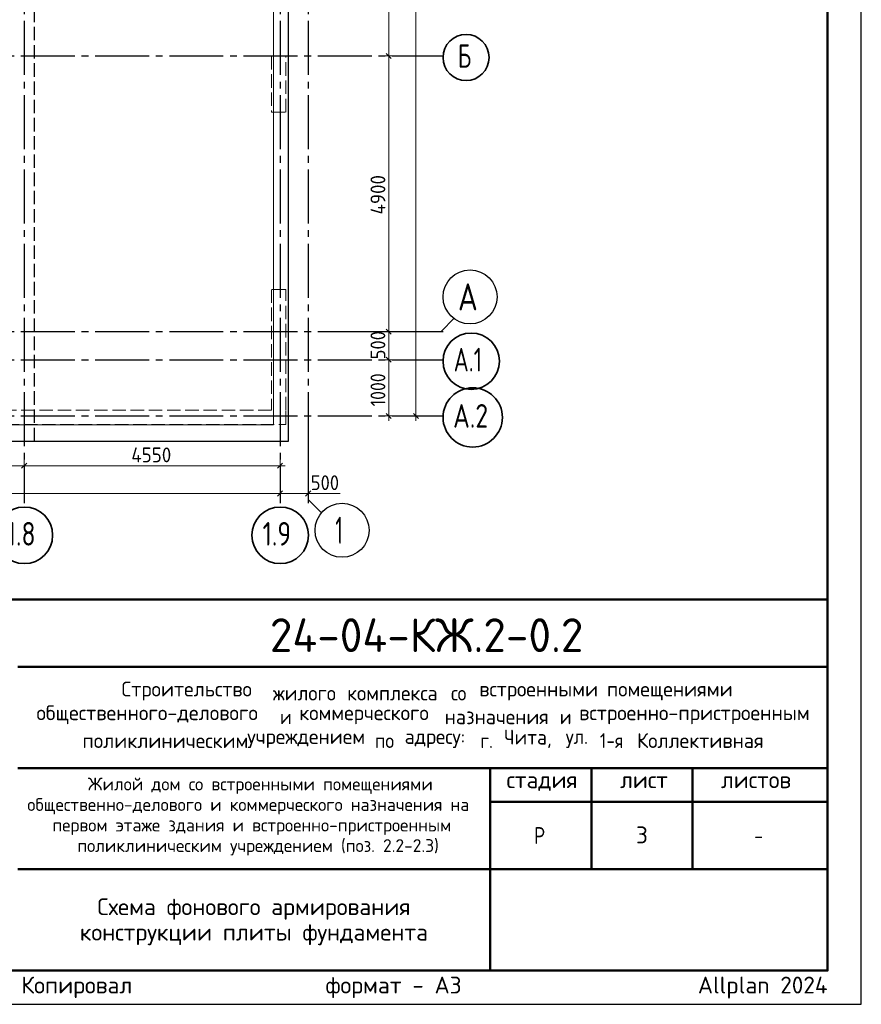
# Model space of a CAD drawing. Header units: millimetres. Extents: x 0 to 50400, y 0 to 35640.
# Tile 8 of 9: x 35435 to 50400, y 0 to 17507. Entities that reach past the tile are written whole.
import ezdxf

# ---------------------------------------------------------------- set-up
doc = ezdxf.new("R2010")
doc.units = ezdxf.units.MM
doc.linetypes.add('______2', pattern=[324, 240, -84])
doc.linetypes.add('______5', pattern=[1320, 960, -120, 120, -120])
for name, color, linetype, lineweight in [('Standard', 7, 'Continuous', 25), ('ЖБ Пилон', 7, 'Continuous', 35), ('ЖБ Плита Фундамента верхний уровень', 7, 'Continuous', 35), ('ЖБ Стена верхний уровень', 7, 'Continuous', 35), ('Надписи', 7, 'Continuous', 25), ('Общий01', 7, 'Continuous', 13), ('Общий02', 7, 'Continuous', 18), ('Примечания', 7, 'Continuous', 13), ('Размерная линия_ общее', 7, 'Continuous', 13)]:
    doc.layers.add(name, color=color, linetype=linetype, lineweight=lineweight)
doc.layers.add('Оси', color=7, linetype='______5', lineweight=13, true_color=0x656565)
doc.styles.add('ISOCPEUR', font='txt')

msp = doc.modelspace()

# ---------------------------------------------------------------- linework, layer by layer
at = {"layer": 'Standard', "color": 7, "linetype": 'Continuous', "lineweight": 50, "transparency": 33554687}
for p, q in [((27600, 7200), (49800, 7200)), ((35400, 6000), (49800, 6000)), ((35400, 4200), (49800, 4200)), ((43800, 2400), (43800, 4200)), ((45600, 2400), (45600, 4200)), ((47400, 2400), (47400, 4200)), ((43800, 3600), (49800, 3600)), ((35400, 2400), (49800, 2400)), ((43800, 600), (43800, 2400)), ((43800, 600), (43800, 2400))]:
    msp.add_line(p, q, dxfattribs=at)
at = {"layer": 'Standard', "color": 7, "linetype": 'Continuous', "lineweight": 25, "transparency": 33554687}
for p, q in [((49800, 600), (49800, 7200)), ((27600, 600), (49800, 600)), ((27600, 600), (49800, 600)), ((27600, 600), (49800, 600))]:
    msp.add_line(p, q, dxfattribs=at)
msp.add_lwpolyline([(0, 0), (50400, 0), (50400, 35640), (0, 35640), (0, 0)], close=True, dxfattribs=at)
at = {"layer": 'Standard', "color": 7, "linetype": 'Continuous', "lineweight": 50, "transparency": 33554687}
msp.add_lwpolyline([(2400, 35040), (49800, 35040), (49800, 600), (2400, 600), (2400, 35040)], close=True, dxfattribs=at)
at = {"layer": 'ЖБ Пилон', "color": 253, "linetype": '______2', "lineweight": 13, "true_color": 0xa0a0a0, "transparency": 33554687}
for p, q in [((40165, 16862), (39915, 16862)), ((39915, 16862), (39915, 15862)), ((40165, 15862), (40165, 16862)), ((39915, 15862), (40165, 15862))]:
    msp.add_line(p, q, dxfattribs=at)
at = {"layer": 'ЖБ Плита Фундамента верхний уровень', "color": 251, "linetype": 'Continuous', "lineweight": 25, "true_color": 0x656565, "transparency": 33554687}
for p, q in [((40215, 10012), (40215, 32912)), ((8715, 10012), (40215, 10012))]:
    msp.add_line(p, q, dxfattribs=at)
at = {"layer": 'ЖБ Стена верхний уровень', "color": 253, "linetype": '______2', "lineweight": 13, "true_color": 0xa0a0a0, "transparency": 33554687}
for p, q in [((40165, 12712), (39915, 12712)), ((39915, 12712), (39915, 10562)), ((40165, 10562), (40165, 12712)), ((39915, 10562), (33665, 10562)), ((40165, 10312), (40165, 10562)), ((9265, 10312), (40165, 10312))]:
    msp.add_line(p, q, dxfattribs=at)
at = {"layer": 'Общий01', "color": 251, "linetype": '______2', "lineweight": 25, "true_color": 0x656565, "transparency": 33554687}
msp.add_line((35699, 10012), (35699, 32912), dxfattribs=at)
at = {"layer": 'Общий02', "color": 7, "linetype": 'Continuous', "lineweight": 13, "transparency": 33554687}
msp.add_lwpolyline([(9051, 10067), (9051, 18874), (8277, 18874), (8277, 19851), (9051, 19851), (9051, 32643), (18576, 32643), (20286, 32643), (37710, 32643), (39520, 32643), (39950, 32643), (39950, 10302), (8745, 10302)], dxfattribs=at)
at = {"layer": 'Оси', "color": 8, "linetype": '______5', "lineweight": -3, "transparency": 33554687}
for p, q in [((35515, 33324), (35515, 8909)), ((40065, 33324), (40065, 8909)), ((40565, 33324), (40565, 8909)), ((7736, 16862), (42963, 16862)), ((7736, 11962), (42963, 11962)), ((7736, 11462), (42963, 11462)), ((7736, 10462), (42963, 10462))]:
    msp.add_line(p, q, dxfattribs=at)
at = {"layer": 'Оси', "color": 7, "linetype": 'Continuous', "lineweight": 25, "transparency": 33554687}
for points in [[(40928, 11962), (42928, 11962), (43163, 12197)], [(40565, 10382), (40565, 8974), (40800, 8739)]]:
    msp.add_lwpolyline(points, dxfattribs=at)
at = {"layer": 'Оси', "color": 7, "linetype": 'Continuous', "lineweight": 35, "transparency": 33554687}
for centre, radius in [((43372, 16835), 409), ((43464, 11435), 501), ((43490, 10435), 527), ((35518, 8339), 503), ((40068, 8339), 503)]:
    msp.add_circle(centre, radius, dxfattribs=at)
at = {"layer": 'Оси', "color": 7, "linetype": 'Continuous', "lineweight": 25, "transparency": 33554687}
for centre in [(43443, 12578), (41167, 8429)]:
    msp.add_circle(centre, 480, dxfattribs=at)
at = {"layer": 'Примечания', "color": 7, "linetype": 'Continuous', "lineweight": 13, "transparency": 33554687}
msp.add_line((40515, 9082), (41135, 9082), dxfattribs=at)
at = {"layer": 'Размерная линия_ общее', "color": 7, "linetype": 'Continuous', "lineweight": 13, "transparency": 33554687}
for p, q in [((41997, 16862), (41997, 19362)), ((41997, 16862), (41847, 16862)), ((41997, 16862), (42147, 16862)), ((41997, 11962), (41997, 16862)), ((41997, 11962), (41847, 11962)), ((41997, 11962), (42147, 11962)), ((41997, 11462), (41997, 11962)), ((41997, 11462), (41847, 11462)), ((41997, 11462), (42147, 11462)), ((41997, 10462), (41847, 10462)), ((41997, 10462), (42147, 10462)), ((41997, 10462), (41997, 10372)), ((42480, 10462), (42330, 10462)), ((42480, 10462), (42630, 10462)), ((42480, 10462), (42648, 10462)), ((42480, 10462), (42480, 10372)), ((35515, 9577), (35515, 9727)), ((40065, 9577), (40065, 9727)), ((33815, 9577), (35515, 9577)), ((35515, 9577), (35515, 9427)), ((35515, 9577), (40065, 9577)), ((40065, 9577), (40065, 9427)), ((40065, 9577), (40155, 9577)), ((40065, 9082), (40065, 9232)), ((40565, 9082), (40565, 9232)), ((9265, 9082), (40065, 9082)), ((40065, 9082), (40065, 8932)), ((40065, 9082), (40065, 9082)), ((40065, 9082), (40565, 9082)), ((40565, 9082), (40565, 8932)), ((40565, 9082), (40565, 9082)), ((40565, 9082), (40655, 9082))]:
    msp.add_line(p, q, dxfattribs=at)
at = {"layer": 'Размерная линия_ общее', "color": 7, "linetype": 'Continuous', "lineweight": 25, "transparency": 33554687}
for p, q in [((42042, 16817), (41952, 16907)), ((42042, 11917), (41952, 12007)), ((42042, 11417), (41952, 11507)), ((42042, 10417), (41952, 10507)), ((42525, 10417), (42435, 10507)), ((35470, 9532), (35560, 9622)), ((40020, 9532), (40110, 9622)), ((40020, 9037), (40110, 9127)), ((40520, 9037), (40610, 9127))]:
    msp.add_line(p, q, dxfattribs=at)
at = {"layer": 'Размерная линия_ общее', "color": 7, "linetype": 'Continuous', "lineweight": 13, "transparency": 33554687}
for points in [[(42480, 10462), (42480, 20945), (42480, 20945), (42480, 32362)], [(41997, 10462), (41997, 10644), (41997, 10644), (41997, 11462)]]:
    msp.add_lwpolyline(points, dxfattribs=at)

# ---------------------------------------------------------------- texts
at = {"layer": 'Standard', "color": 7, "linetype": 'Continuous', "lineweight": 50, "transparency": 33554687, "insert": (39882, 6262), "char_height": 600, "width": 6049.91, "attachment_point": 7, "style": 'ISOCPEUR'}
msp.add_mtext('\\W0.98;24-04-КЖ.2-0.2', dxfattribs=at)
at = {"layer": 'Standard', "color": 7, "linetype": 'Continuous', "lineweight": 25, "transparency": 33554687, "attachment_point": 7, "style": 'ISOCPEUR'}
for s, insert, char_height, width in [('\\W0.98;Строительство ', (37245, 5402), 264, 2820.83), ('\\W0.96;жилого ', (39937, 5402), 264, 1446.12), ('\\W0.97;комплекса ', (41257, 5402), 264, 1975.29), ('\\W0.90;со ', (43105, 5402), 264, 620.97), ('\\W0.98;встроенными ', (43607, 5402), 264, 2398.16), ('\\W0.98;помещениями', (45877, 5402), 264, 2292.21), ('\\W0.99;общественного-делового ', (35733, 4980), 264, 4457.19), ('\\W0.87;и ', (40063, 4980), 264, 457.48), ('\\W0.98;коммерческого ', (40406, 4980), 264, 2714.91), ('\\W0.97;назначения ', (42993, 4980), 264, 2173.24), ('\\W0.87;и ', (45039, 4980), 264, 457.46), ('\\W0.99;встроенно-пристроенным', (45382, 4980), 264, 4298.92), ('\\W0.98;поликлиническим ', (36552, 4557), 264, 3058.06), ('\\W0.98;учреждением ', (39482, 4557), 264, 2397.9), ('\\W0.91;по ', (41752, 4557), 264, 647.69), ('\\W0.96;адресу: ', (42280, 4557), 264, 1472.67), ('\\W0.89;г. ', (43627, 4557), 264, 539.49), ('\\W0.95;Чита, ', (44049, 4557), 264, 1221.07), ('\\W0.92;ул. ', (45145, 4557), 264, 728.23), ('\\W0.86;1-я ', (45752, 4557), 264, 773.52), ('\\W0.98;Коллективная', (46412, 4557), 264, 2450.61), ('\\W0.99;стадия    лист     листов', (44091, 3795), 300, 5247.11), ('\\W0.80;Р', (44580, 2850), 300, 359.84), ('\\W0.78;-', (48495, 2850), 300, 326.39)]:
    msp.add_mtext(s, dxfattribs=dict(at, insert=insert, char_height=char_height, width=width))
at = {"layer": 'Standard', "color": 7, "linetype": 'Continuous', "lineweight": 18, "transparency": 33554687, "char_height": 228, "attachment_point": 7, "style": 'ISOCPEUR'}
for s, insert, width in [('\\W0.99;Жилой дом со встроенными помещениями', (36647, 3741), 6015.25), ('\\W0.99;общественно-делового и коммерческого назначения на', (35570, 3376), 8168.16), ('\\W0.99;первом этаже здания и встроенно-пристроенным', (36015, 3011), 7279.77), ('\\W0.99;поликлиническим учреждением (поз. 2.2-2.3)', (36459, 2646), 6390.3)]:
    msp.add_mtext(s, dxfattribs=dict(at, insert=insert, width=width))
at = {"layer": 'Standard', "color": 7, "linetype": 'Continuous', "lineweight": 25, "transparency": 33554687, "insert": (39600, 1885), "char_height": 300, "width": 6290.25, "attachment_point": 2, "line_spacing_factor": 0.903614}
msp.add_mtext('\\A1;{\\fISOCPEUR|i0|b0;\\H300.000000;\\W1.000000;\\C7;Схема фонового армирования}\\P{\\fISOCPEUR|i0|b0;\\H300.000000;\\W1.000000;\\C7;конструкции плиты фундамента}\\P', dxfattribs=at)
at = {"layer": 'Standard', "color": 8, "linetype": 'Continuous', "lineweight": 13, "transparency": 33554687, "insert": (49800, 297), "char_height": 300, "width": 14099.36, "attachment_point": 6, "style": 'ISOCPEUR'}
msp.add_mtext('\\A1;{\\fISOCPEUR|i0|b0;\\H300.000000;\\W1.000000;\\C8;Копировал                  формат - А3                      Allplan 2024}\\P', dxfattribs=at)
at = {"layer": 'Надписи', "color": 7, "linetype": 'Continuous', "lineweight": 13, "transparency": 33554687, "insert": (46500, 3012), "char_height": 300, "width": 326.67, "attachment_point": 5, "style": 'ISOCPEUR'}
msp.add_mtext('\\A1;{\\fISOCPEUR|i0|b0;\\H300.000000;\\W1.000000;\\C7;3}\\P', dxfattribs=at)
at = {"layer": 'Оси', "color": 7, "linetype": 'Continuous', "lineweight": 35, "transparency": 33554687, "attachment_point": 7, "style": 'ISOCPEUR'}
for s, insert, char_height, width in [('\\W0.70;Б', (43225, 16652), 420, 440.8), ('\\W0.82;А', (43227, 12338), 480, 628.23), ('\\W0.71;А.1', (43152, 11252), 420, 773.24), ('\\W0.79;А.2', (43141, 10252), 420, 863.99), ('\\W0.79;1.8', (35203, 8156), 420, 795.3), ('\\W0.79;1.9', (39753, 8156), 420, 795.3), ('\\W0.56;1', (41047, 8189), 480, 373.33)]:
    msp.add_mtext(s, dxfattribs=dict(at, insert=insert, char_height=char_height, width=width))
at = {"layer": 'Размерная линия_ общее', "color": 7, "linetype": 'Continuous', "lineweight": 25, "transparency": 33554687, "char_height": 264, "attachment_point": 7, "rotation": 90, "style": 'ISOCPEUR'}
for s, insert, width in [('\\W0.93;4900', (41937, 14043), 888.46), ('\\W0.91;500', (41937, 11467), 674.39), ('\\W0.87;1000', (41937, 10632), 800.28)]:
    msp.add_mtext(s, dxfattribs=dict(at, insert=insert, width=width))
at = {"layer": 'Размерная линия_ общее', "color": 7, "linetype": 'Continuous', "lineweight": 25, "transparency": 33554687, "char_height": 264, "attachment_point": 7, "style": 'ISOCPEUR'}
for s, insert, width in [('\\W0.93;4550', (37420, 9637), 888.46), ('\\W0.91;500', (40610, 9142), 674.39)]:
    msp.add_mtext(s, dxfattribs=dict(at, insert=insert, width=width))

doc.saveas('drawing.dxf')
